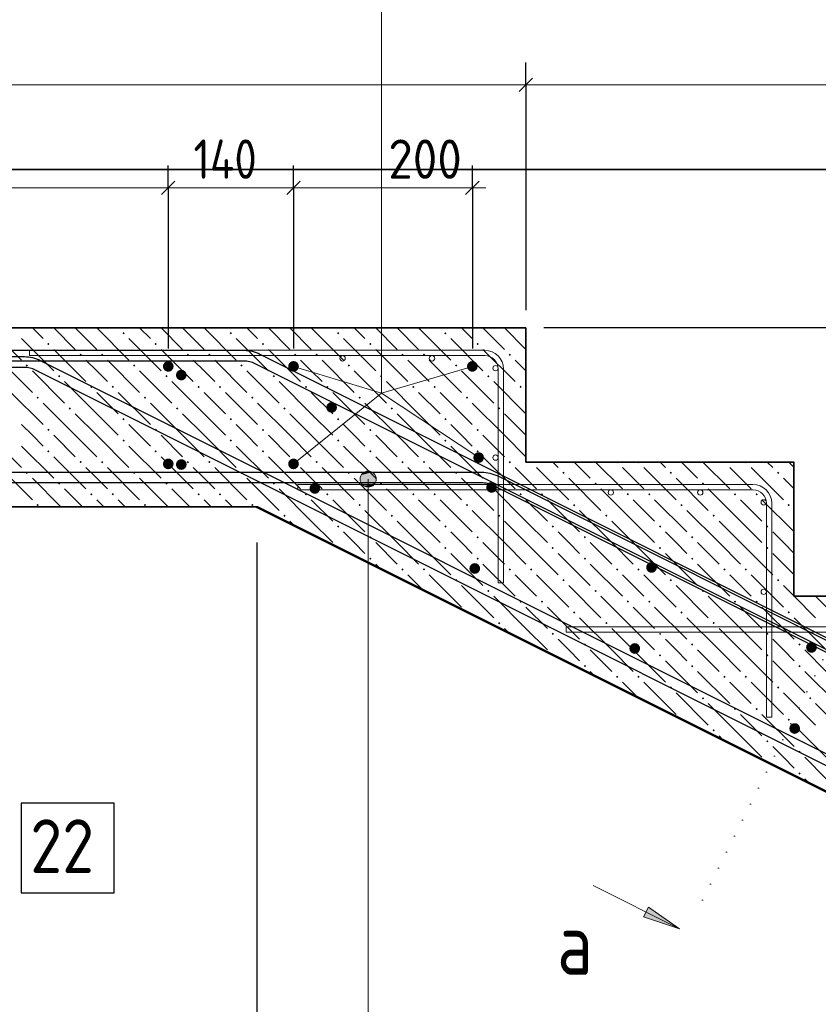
# Model space of a CAD drawing. Header units: millimetres. Extents: x -5 to 21000, y 0 to 14850.
# Tile 15 of 26: x 5964 to 8197, y 10313 to 13064. Entities that reach past the tile are written whole.
import ezdxf

# ---------------------------------------------------------------- set-up
doc = ezdxf.new("R2010")
doc.units = ezdxf.units.MM
doc.linetypes.add('______9', pattern=[50, 0, -50])
for name, color, linetype, lineweight in [('Standard', 7, 'Continuous', 25), ('Лестница', 7, 'Continuous', 25), ('Обрамление П-обр. равн.', 7, 'Continuous', 25), ('Обрамление проемов стержнями', 7, 'Continuous', 25), ('Общий01', 7, 'Continuous', 13), ('Позиционная метка линия выноска', 7, 'Continuous', 13), ('Размерная линия_ общее', 7, 'Continuous', 13), ('Фоновоя арматура Х1', 7, 'Continuous', 25)]:
    doc.layers.add(name, color=color, linetype=linetype, lineweight=lineweight)
doc.layers.add('ЖБ Лестница', color=7, linetype='Continuous', lineweight=25, true_color=0xe0e0ff)
doc.styles.add('ISOCPEUR', font='txt')

msp = doc.modelspace()

# ---------------------------------------------------------------- hatches: boundary and pattern name
at = {"linetype": 'Continuous', "lineweight": 25, "transparency": 33554687}
for points in [[(6745, 12095.3), (6743.8, 12101.1), (6740.6, 12105.9), (6735.7, 12109.2), (6730, 12110.3), (6724.2, 12109.2), (6719.4, 12105.9), (6716.1, 12101.1), (6715, 12095.3), (6716.1, 12089.6), (6719.4, 12084.7), (6724.2, 12081.5), (6730, 12080.3), (6735.7, 12081.5), (6740.6, 12084.7), (6743.8, 12089.6)], [(7245, 12095.3), (7243.8, 12101.1), (7240.6, 12105.9), (7235.7, 12109.2), (7230, 12110.3), (7224.2, 12109.2), (7219.4, 12105.9), (7216.1, 12101.1), (7215, 12095.3), (7216.1, 12089.6), (7219.4, 12084.7), (7224.2, 12081.5), (7230, 12080.3), (7235.7, 12081.5), (7240.6, 12084.7), (7243.8, 12089.6)], [(6745, 11822.8), (6743.8, 11828.6), (6740.6, 11833.4), (6735.7, 11836.7), (6730, 11837.8), (6724.2, 11836.7), (6719.4, 11833.4), (6716.1, 11828.6), (6715, 11822.8), (6716.1, 11817.1), (6719.4, 11812.2), (6724.2, 11809), (6730, 11807.8), (6735.7, 11809), (6740.6, 11812.2), (6743.8, 11817.1)], [(7262.7, 11840.5), (7261.5, 11846.2), (7258.3, 11851.1), (7253.4, 11854.3), (7247.7, 11855.5), (7241.9, 11854.3), (7237.1, 11851.1), (7233.8, 11846.2), (7232.7, 11840.5), (7233.8, 11834.8), (7237.1, 11829.9), (7241.9, 11826.6), (7247.7, 11825.5), (7253.4, 11826.6), (7258.3, 11829.9), (7261.5, 11834.8)]]:
    msp.add_hatch(color=7, dxfattribs=at).paths.add_polyline_path(points)
at = {"layer": 'ЖБ Лестница', "linetype": 'Continuous', "lineweight": 18, "transparency": 33554687}
for points in [[(6251.5, 12187.8), (6254.7, 12191.1), (6258, 12187.8), (6254.7, 12184.6)], [(6551.5, 12187.8), (6554.7, 12191.1), (6558, 12187.8), (6554.7, 12184.6)], [(6851.5, 12187.8), (6854.7, 12191.1), (6858, 12187.8), (6854.7, 12184.6)], [(7151.5, 12187.8), (7154.7, 12191.1), (7158, 12187.8), (7154.7, 12184.6)], [(6041.5, 12157.8), (6044.7, 12161.1), (6048, 12157.8), (6044.7, 12154.6)], [(6341.5, 12157.8), (6344.7, 12161.1), (6348, 12157.8), (6344.7, 12154.6)], [(6641.5, 12157.8), (6644.7, 12161.1), (6648, 12157.8), (6644.7, 12154.6)], [(6941.5, 12157.8), (6944.7, 12161.1), (6948, 12157.8), (6944.7, 12154.6)], [(7241.5, 12157.8), (7244.7, 12161.1), (7248, 12157.8), (7244.7, 12154.6)], [(6131.5, 12127.8), (6134.7, 12131.1), (6138, 12127.8), (6134.7, 12124.6)], [(6191.5, 12127.8), (6194.7, 12131.1), (6198, 12127.8), (6194.7, 12124.6)], [(6431.5, 12127.8), (6434.7, 12131.1), (6438, 12127.8), (6434.7, 12124.6)], [(6491.5, 12127.8), (6494.7, 12131.1), (6498, 12127.8), (6494.7, 12124.6)], [(6731.5, 12127.8), (6734.7, 12131.1), (6738, 12127.8), (6734.7, 12124.6)], [(6791.5, 12127.8), (6794.7, 12131.1), (6798, 12127.8), (6794.7, 12124.6)], [(7031.5, 12127.8), (7034.7, 12131.1), (7038, 12127.8), (7034.7, 12124.6)], [(7091.5, 12127.8), (7094.7, 12131.1), (7098, 12127.8), (7094.7, 12124.6)], [(7331.5, 12127.8), (7334.7, 12131.1), (7338, 12127.8), (7334.7, 12124.6)], [(5981.5, 12097.8), (5984.7, 12101.1), (5988, 12097.8), (5984.7, 12094.6)], [(6281.5, 12097.8), (6284.7, 12101.1), (6288, 12097.8), (6284.7, 12094.6)], [(6581.5, 12097.8), (6584.7, 12101.1), (6588, 12097.8), (6584.7, 12094.6)], [(6881.5, 12097.8), (6884.7, 12101.1), (6888, 12097.8), (6884.7, 12094.6)], [(7181.5, 12097.8), (7184.7, 12101.1), (7188, 12097.8), (7184.7, 12094.6)], [(6071.5, 12067.8), (6074.7, 12071.1), (6078, 12067.8), (6074.7, 12064.6)], [(6371.5, 12067.8), (6374.7, 12071.1), (6378, 12067.8), (6374.7, 12064.6)], [(6671.5, 12067.8), (6674.7, 12071.1), (6678, 12067.8), (6674.7, 12064.6)], [(6971.5, 12067.8), (6974.7, 12071.1), (6978, 12067.8), (6974.7, 12064.6)], [(7271.5, 12067.8), (7274.7, 12071.1), (7278, 12067.8), (7274.7, 12064.6)], [(6161.5, 12037.8), (6164.7, 12041.1), (6168, 12037.8), (6164.7, 12034.6)], [(6221.5, 12037.8), (6224.7, 12041.1), (6228, 12037.8), (6224.7, 12034.6)], [(6461.5, 12037.8), (6464.7, 12041.1), (6468, 12037.8), (6464.7, 12034.6)], [(6521.5, 12037.8), (6524.7, 12041.1), (6528, 12037.8), (6524.7, 12034.6)], [(6761.5, 12037.8), (6764.7, 12041.1), (6768, 12037.8), (6764.7, 12034.6)], [(6821.5, 12037.8), (6824.7, 12041.1), (6828, 12037.8), (6824.7, 12034.6)], [(7061.5, 12037.8), (7064.7, 12041.1), (7068, 12037.8), (7064.7, 12034.6)], [(7121.5, 12037.8), (7124.7, 12041.1), (7128, 12037.8), (7124.7, 12034.6)], [(7361.5, 12037.8), (7364.7, 12041.1), (7368, 12037.8), (7364.7, 12034.6)], [(6011.5, 12007.8), (6014.7, 12011.1), (6018, 12007.8), (6014.7, 12004.6)], [(6311.5, 12007.8), (6314.7, 12011.1), (6318, 12007.8), (6314.7, 12004.6)], [(6611.5, 12007.8), (6614.7, 12011.1), (6618, 12007.8), (6614.7, 12004.6)], [(6911.5, 12007.8), (6914.7, 12011.1), (6918, 12007.8), (6914.7, 12004.6)], [(7211.5, 12007.8), (7214.7, 12011.1), (7218, 12007.8), (7214.7, 12004.6)], [(6101.5, 11977.8), (6104.7, 11981.1), (6108, 11977.8), (6104.7, 11974.6)], [(6401.5, 11977.8), (6404.7, 11981.1), (6408, 11977.8), (6404.7, 11974.6)], [(6701.5, 11977.8), (6704.7, 11981.1), (6708, 11977.8), (6704.7, 11974.6)], [(7001.5, 11977.8), (7004.7, 11981.1), (7008, 11977.8), (7004.7, 11974.6)], [(7301.5, 11977.8), (7304.7, 11981.1), (7308, 11977.8), (7304.7, 11974.6)], [(6251.5, 11947.8), (6254.7, 11951.1), (6258, 11947.8), (6254.7, 11944.6)], [(6551.5, 11947.8), (6554.7, 11951.1), (6558, 11947.8), (6554.7, 11944.6)], [(6851.5, 11947.8), (6854.7, 11951.1), (6858, 11947.8), (6854.7, 11944.6)], [(7151.5, 11947.8), (7154.7, 11951.1), (7158, 11947.8), (7154.7, 11944.6)], [(6041.5, 11917.8), (6044.7, 11921.1), (6048, 11917.8), (6044.7, 11914.6)], [(6341.5, 11917.8), (6344.7, 11921.1), (6348, 11917.8), (6344.7, 11914.6)], [(6641.5, 11917.8), (6644.7, 11921.1), (6648, 11917.8), (6644.7, 11914.6)], [(6941.5, 11917.8), (6944.7, 11921.1), (6948, 11917.8), (6944.7, 11914.6)], [(7241.5, 11917.8), (7244.7, 11921.1), (7248, 11917.8), (7244.7, 11914.6)], [(6251.5, 11887.8), (6254.7, 11891.1), (6258, 11887.8), (6254.7, 11884.6)], [(6551.5, 11887.8), (6554.7, 11891.1), (6558, 11887.8), (6554.7, 11884.6)], [(6851.5, 11887.8), (6854.7, 11891.1), (6858, 11887.8), (6854.7, 11884.6)], [(7151.5, 11887.8), (7154.7, 11891.1), (7158, 11887.8), (7154.7, 11884.6)], [(6041.5, 11857.8), (6044.7, 11861.1), (6048, 11857.8), (6044.7, 11854.6)], [(6341.5, 11857.8), (6344.7, 11861.1), (6348, 11857.8), (6344.7, 11854.6)], [(6641.5, 11857.8), (6644.7, 11861.1), (6648, 11857.8), (6644.7, 11854.6)], [(6941.5, 11857.8), (6944.7, 11861.1), (6948, 11857.8), (6944.7, 11854.6)], [(7241.5, 11857.8), (7244.7, 11861.1), (7248, 11857.8), (7244.7, 11854.6)], [(6131.5, 11827.8), (6134.7, 11831.1), (6138, 11827.8), (6134.7, 11824.6)], [(6191.5, 11827.8), (6194.7, 11831.1), (6198, 11827.8), (6194.7, 11824.6)], [(6431.5, 11827.8), (6434.7, 11831.1), (6438, 11827.8), (6434.7, 11824.6)], [(6491.5, 11827.8), (6494.7, 11831.1), (6498, 11827.8), (6494.7, 11824.6)], [(6731.5, 11827.8), (6734.7, 11831.1), (6738, 11827.8), (6734.7, 11824.6)], [(6791.5, 11827.8), (6794.7, 11831.1), (6798, 11827.8), (6794.7, 11824.6)], [(7031.5, 11827.8), (7034.7, 11831.1), (7038, 11827.8), (7034.7, 11824.6)], [(7091.5, 11827.8), (7094.7, 11831.1), (7098, 11827.8), (7094.7, 11824.6)], [(7331.5, 11827.8), (7334.7, 11831.1), (7338, 11827.8), (7334.7, 11824.6)], [(7391.5, 11827.8), (7398, 11827.8), (7394.7, 11824.6)], [(7631.5, 11827.8), (7638, 11827.8), (7634.7, 11824.6)], [(7691.5, 11827.8), (7698, 11827.8), (7694.7, 11824.6)], [(7931.5, 11827.8), (7938, 11827.8), (7934.7, 11824.6)], [(7991.5, 11827.8), (7998, 11827.8), (7994.7, 11824.6)], [(5981.5, 11797.8), (5984.7, 11801.1), (5988, 11797.8), (5984.7, 11794.6)], [(6281.5, 11797.8), (6284.7, 11801.1), (6288, 11797.8), (6284.7, 11794.6)], [(6581.5, 11797.8), (6584.7, 11801.1), (6588, 11797.8), (6584.7, 11794.6)], [(6881.5, 11797.8), (6884.7, 11801.1), (6888, 11797.8), (6884.7, 11794.6)], [(7181.5, 11797.8), (7184.7, 11801.1), (7188, 11797.8), (7184.7, 11794.6)], [(7481.5, 11797.8), (7484.7, 11801.1), (7488, 11797.8), (7484.7, 11794.6)], [(7781.5, 11797.8), (7784.7, 11801.1), (7788, 11797.8), (7784.7, 11794.6)], [(8081.5, 11797.8), (8084.7, 11801.1), (8088, 11797.8), (8084.7, 11794.6)], [(6071.5, 11767.8), (6074.7, 11771.1), (6078, 11767.8), (6074.7, 11764.6)], [(6371.5, 11767.8), (6374.7, 11771.1), (6378, 11767.8), (6374.7, 11764.6)], [(6671.5, 11767.8), (6674.7, 11771.1), (6678, 11767.8), (6674.7, 11764.6)], [(6971.5, 11767.8), (6974.7, 11771.1), (6978, 11767.8), (6974.7, 11764.6)], [(7271.5, 11767.8), (7274.7, 11771.1), (7278, 11767.8), (7274.7, 11764.6)], [(7571.5, 11767.8), (7574.7, 11771.1), (7578, 11767.8), (7574.7, 11764.6)], [(7871.5, 11767.8), (7874.7, 11771.1), (7878, 11767.8), (7874.7, 11764.6)], [(6161.5, 11737.8), (6164.7, 11741.1), (6168, 11737.8), (6164.7, 11734.6)], [(6221.5, 11737.8), (6224.7, 11741.1), (6228, 11737.8), (6224.7, 11734.6)], [(6461.5, 11737.8), (6464.7, 11741.1), (6468, 11737.8), (6464.7, 11734.6)], [(6521.5, 11737.8), (6524.7, 11741.1), (6528, 11737.8), (6524.7, 11734.6)], [(6761.5, 11737.8), (6764.7, 11741.1), (6768, 11737.8), (6764.7, 11734.6)], [(6821.5, 11737.8), (6824.7, 11741.1), (6828, 11737.8), (6824.7, 11734.6)], [(7061.5, 11737.8), (7064.7, 11741.1), (7068, 11737.8), (7064.7, 11734.6)], [(7121.5, 11737.8), (7124.7, 11741.1), (7128, 11737.8), (7124.7, 11734.6)], [(7361.5, 11737.8), (7364.7, 11741.1), (7368, 11737.8), (7364.7, 11734.6)], [(7421.5, 11737.8), (7424.7, 11741.1), (7428, 11737.8), (7424.7, 11734.6)], [(7661.5, 11737.8), (7664.7, 11741.1), (7668, 11737.8), (7664.7, 11734.6)], [(7721.5, 11737.8), (7724.7, 11741.1), (7728, 11737.8), (7724.7, 11734.6)], [(7961.5, 11737.8), (7964.7, 11741.1), (7968, 11737.8), (7964.7, 11734.6)], [(8021.5, 11737.8), (8024.7, 11741.1), (8028, 11737.8), (8024.7, 11734.6)], [(6011.5, 11707.8), (6014.7, 11711.1), (6018, 11707.8), (6014.7, 11704.6)], [(6311.5, 11707.8), (6314.7, 11711.1), (6318, 11707.8), (6314.7, 11704.6)], [(6611.5, 11707.8), (6614.7, 11711.1), (6618, 11707.8), (6614.7, 11704.6)], [(6911.5, 11707.8), (6914.7, 11711.1), (6918, 11707.8), (6914.7, 11704.6)], [(7211.5, 11707.8), (7214.7, 11711.1), (7218, 11707.8), (7214.7, 11704.6)], [(7511.5, 11707.8), (7514.7, 11711.1), (7518, 11707.8), (7514.7, 11704.6)], [(7811.5, 11707.8), (7814.7, 11711.1), (7818, 11707.8), (7814.7, 11704.6)], [(8111.5, 11707.8), (8114.7, 11711.1), (8118, 11707.8), (8114.7, 11704.6)], [(6701.5, 11677.8), (6704.7, 11681.1), (6708, 11677.8), (6704.7, 11674.6)], [(7001.5, 11677.8), (7004.7, 11681.1), (7008, 11677.8), (7004.7, 11674.6)], [(7301.5, 11677.8), (7304.7, 11681.1), (7308, 11677.8), (7304.7, 11674.6)], [(7601.5, 11677.8), (7604.7, 11681.1), (7608, 11677.8), (7604.7, 11674.6)], [(7901.5, 11677.8), (7904.7, 11681.1), (7908, 11677.8), (7904.7, 11674.6)], [(6851.5, 11647.8), (6854.7, 11651.1), (6858, 11647.8), (6854.7, 11644.6)], [(7151.5, 11647.8), (7154.7, 11651.1), (7158, 11647.8), (7154.7, 11644.6)], [(7451.5, 11647.8), (7454.7, 11651.1), (7458, 11647.8), (7454.7, 11644.6)], [(7751.5, 11647.8), (7754.7, 11651.1), (7758, 11647.8), (7754.7, 11644.6)], [(8051.5, 11647.8), (8054.7, 11651.1), (8058, 11647.8), (8054.7, 11644.6)], [(6941.5, 11617.8), (6944.7, 11621.1), (6948, 11617.8), (6944.7, 11614.6)], [(7241.5, 11617.8), (7244.7, 11621.1), (7248, 11617.8), (7244.7, 11614.6)], [(7541.5, 11617.8), (7544.7, 11621.1), (7548, 11617.8), (7544.7, 11614.6)], [(7841.5, 11617.8), (7844.7, 11621.1), (7848, 11617.8), (7844.7, 11614.6)], [(6854.2, 11590.6), (6854.7, 11591.1), (6856.2, 11589.6)], [(7151.5, 11587.8), (7154.7, 11591.1), (7158, 11587.8), (7154.7, 11584.6)], [(7451.5, 11587.8), (7454.7, 11591.1), (7458, 11587.8), (7454.7, 11584.6)], [(7751.5, 11587.8), (7754.7, 11591.1), (7758, 11587.8), (7754.7, 11584.6)], [(8051.5, 11587.8), (8054.7, 11591.1), (8058, 11587.8), (8054.7, 11584.6)], [(6941.5, 11557.8), (6944.7, 11561.1), (6948, 11557.8), (6944.7, 11554.6)], [(7241.5, 11557.8), (7244.7, 11561.1), (7248, 11557.8), (7244.7, 11554.6)], [(7541.5, 11557.8), (7544.7, 11561.1), (7548, 11557.8), (7544.7, 11554.6)], [(7841.5, 11557.8), (7844.7, 11561.1), (7848, 11557.8), (7844.7, 11554.6)], [(7031.5, 11527.8), (7034.7, 11531.1), (7038, 11527.8), (7034.7, 11524.6)], [(7091.5, 11527.8), (7094.7, 11531.1), (7098, 11527.8), (7094.7, 11524.6)], [(7331.5, 11527.8), (7334.7, 11531.1), (7338, 11527.8), (7334.7, 11524.6)], [(7391.5, 11527.8), (7394.7, 11531.1), (7398, 11527.8), (7394.7, 11524.6)], [(7631.5, 11527.8), (7634.7, 11531.1), (7638, 11527.8), (7634.7, 11524.6)], [(7691.5, 11527.8), (7694.7, 11531.1), (7698, 11527.8), (7694.7, 11524.6)], [(7931.5, 11527.8), (7934.7, 11531.1), (7938, 11527.8), (7934.7, 11524.6)], [(7991.5, 11527.8), (7994.7, 11531.1), (7998, 11527.8), (7994.7, 11524.6)], [(7181.5, 11497.8), (7184.7, 11501.1), (7188, 11497.8), (7184.7, 11494.6)], [(7481.5, 11497.8), (7484.7, 11501.1), (7488, 11497.8), (7484.7, 11494.6)], [(7781.5, 11497.8), (7784.7, 11501.1), (7788, 11497.8), (7784.7, 11494.6)], [(8081.5, 11497.8), (8084.7, 11501.1), (8088, 11497.8), (8084.7, 11494.6)], [(7271.5, 11467.8), (7274.7, 11471.1), (7278, 11467.8), (7274.7, 11464.6)], [(7571.5, 11467.8), (7574.7, 11471.1), (7578, 11467.8), (7574.7, 11464.6)], [(7871.5, 11467.8), (7874.7, 11471.1), (7878, 11467.8), (7874.7, 11464.6)], [(7361.5, 11437.8), (7364.7, 11441.1), (7368, 11437.8), (7364.7, 11434.6)], [(7421.5, 11437.8), (7424.7, 11441.1), (7428, 11437.8), (7424.7, 11434.6)], [(7661.5, 11437.8), (7664.7, 11441.1), (7668, 11437.8), (7664.7, 11434.6)], [(7721.5, 11437.8), (7724.7, 11441.1), (7728, 11437.8), (7724.7, 11434.6)], [(7961.5, 11437.8), (7964.7, 11441.1), (7968, 11437.8), (7964.7, 11434.6)], [(8021.5, 11437.8), (8024.7, 11441.1), (8028, 11437.8), (8024.7, 11434.6)], [(7214.2, 11410.6), (7214.7, 11411.1), (7216.2, 11409.6)], [(7511.5, 11407.8), (7514.7, 11411.1), (7518, 11407.8), (7514.7, 11404.6)], [(7811.5, 11407.8), (7814.7, 11411.1), (7818, 11407.8), (7814.7, 11404.6)], [(8111.5, 11407.8), (8114.7, 11411.1), (8118, 11407.8), (8114.7, 11404.6)], [(7301.5, 11377.8), (7304.7, 11381.1), (7308, 11377.8), (7304.7, 11374.6)], [(7601.5, 11377.8), (7604.7, 11381.1), (7608, 11377.8), (7604.7, 11374.6)], [(7901.5, 11377.8), (7904.7, 11381.1), (7908, 11377.8), (7904.7, 11374.6)], [(7451.5, 11347.8), (7454.7, 11351.1), (7458, 11347.8), (7454.7, 11344.6)], [(7751.5, 11347.8), (7754.7, 11351.1), (7758, 11347.8), (7754.7, 11344.6)], [(8051.5, 11347.8), (8054.7, 11351.1), (8058, 11347.8), (8054.7, 11344.6)], [(7541.5, 11317.8), (7544.7, 11321.1), (7548, 11317.8), (7544.7, 11314.6)], [(7841.5, 11317.8), (7844.7, 11321.1), (7848, 11317.8), (7844.7, 11314.6)], [(8141.5, 11317.8), (8144.7, 11321.1), (8148, 11317.8), (8144.7, 11314.6)], [(7454.2, 11290.6), (7454.7, 11291.1), (7456.2, 11289.6)], [(7751.5, 11287.8), (7754.7, 11291.1), (7758, 11287.8), (7754.7, 11284.6)], [(8051.5, 11287.8), (8054.7, 11291.1), (8058, 11287.8), (8054.7, 11284.6)], [(7541.5, 11257.8), (7544.7, 11261.1), (7548, 11257.8), (7544.7, 11254.6)], [(7841.5, 11257.8), (7844.7, 11261.1), (7848, 11257.8), (7844.7, 11254.6)], [(8141.5, 11257.8), (8144.7, 11261.1), (8148, 11257.8), (8144.7, 11254.6)], [(7631.5, 11227.8), (7634.7, 11231.1), (7638, 11227.8), (7634.7, 11224.6)], [(7691.5, 11227.8), (7694.7, 11231.1), (7698, 11227.8), (7694.7, 11224.6)], [(7931.5, 11227.8), (7934.7, 11231.1), (7938, 11227.8), (7934.7, 11224.6)], [(7991.5, 11227.8), (7994.7, 11231.1), (7998, 11227.8), (7994.7, 11224.6)], [(7781.5, 11197.8), (7784.7, 11201.1), (7788, 11197.8), (7784.7, 11194.6)], [(8081.5, 11197.8), (8084.7, 11201.1), (8088, 11197.8), (8084.7, 11194.6)], [(7871.5, 11167.8), (7874.7, 11171.1), (7878, 11167.8), (7874.7, 11164.6)], [(8171.5, 11167.8), (8174.7, 11171.1), (8178, 11167.8), (8174.7, 11164.6)], [(7961.5, 11137.8), (7964.7, 11141.1), (7968, 11137.8), (7964.7, 11134.6)], [(8021.5, 11137.8), (8024.7, 11141.1), (8028, 11137.8), (8024.7, 11134.6)], [(7814.2, 11110.6), (7814.7, 11111.1), (7816.2, 11109.6)], [(8111.5, 11107.8), (8114.7, 11111.1), (8118, 11107.8), (8114.7, 11104.6)], [(7901.5, 11077.8), (7904.7, 11081.1), (7908, 11077.8), (7904.7, 11074.6)], [(8051.5, 11047.8), (8054.7, 11051.1), (8058, 11047.8), (8054.7, 11044.6)], [(8141.5, 11017.8), (8144.7, 11021.1), (8148, 11017.8), (8144.7, 11014.6)], [(8054.2, 10990.6), (8054.7, 10991.1), (8056.2, 10989.6)], [(8141.5, 10957.8), (8144.7, 10961.1), (8148, 10957.8), (8144.7, 10954.6)]]:
    msp.add_hatch(color=7, dxfattribs=at).paths.add_polyline_path(points, flags=16)
at = {"layer": 'Общий01', "linetype": 'Continuous', "lineweight": 13, "transparency": 33554687}
msp.add_hatch(color=7, dxfattribs=at).paths.add_polyline_path([(7722.4, 10583.7), (7809.6, 10523.4), (7709, 10556.9)], flags=16)
at = {"layer": 'Позиционная метка линия выноска', "linetype": 'Continuous', "lineweight": 13, "transparency": 33554687}
for points in [[(6916.2, 11780.3), (6961.2, 11780.3), (6958, 11791.6)], [(6916.2, 11780.3), (6958, 11791.6), (6919.3, 11791.6)], [(6919.3, 11769.1), (6961.2, 11780.3), (6916.2, 11780.3)], [(6919.3, 11791.6), (6958, 11791.6), (6949.9, 11799.7)], [(6919.3, 11791.6), (6949.9, 11799.7), (6927.4, 11799.7)], [(6919.3, 11769.1), (6958, 11769.1), (6961.2, 11780.3)], [(6927.4, 11799.7), (6949.9, 11799.7), (6938.7, 11802.8)], [(6927.4, 11761), (6958, 11769.1), (6919.3, 11769.1)], [(6927.4, 11761), (6949.9, 11761), (6958, 11769.1)], [(6949.9, 11761), (6927.4, 11761), (6938.7, 11757.8)]]:
    msp.add_hatch(color=7, dxfattribs=at).paths.add_polyline_path(points)
at = {"layer": 'Фоновоя арматура Х1', "linetype": 'Continuous', "lineweight": 35, "transparency": 33554687}
for points in [[(6394.7, 12095.3), (6393.6, 12101.1), (6390.3, 12105.9), (6385.5, 12109.2), (6379.7, 12110.3), (6374, 12109.2), (6369.1, 12105.9), (6365.9, 12101.1), (6364.7, 12095.3), (6365.9, 12089.6), (6369.1, 12084.7), (6374, 12081.5), (6379.7, 12080.3), (6385.5, 12081.5), (6390.3, 12084.7), (6393.6, 12089.6)], [(6431.2, 12071.1), (6430.1, 12076.8), (6426.8, 12081.7), (6422, 12084.9), (6416.2, 12086.1), (6410.5, 12084.9), (6405.6, 12081.7), (6402.4, 12076.8), (6401.2, 12071.1), (6402.4, 12065.3), (6405.6, 12060.5), (6410.5, 12057.2), (6416.2, 12056.1), (6422, 12057.2), (6426.8, 12060.5), (6430.1, 12065.3)], [(6851.5, 11980.7), (6850.4, 11986.4), (6847.1, 11991.3), (6842.3, 11994.5), (6836.5, 11995.7), (6830.8, 11994.5), (6825.9, 11991.3), (6822.7, 11986.4), (6821.5, 11980.7), (6822.7, 11974.9), (6825.9, 11970.1), (6830.8, 11966.8), (6836.5, 11965.7), (6842.3, 11966.8), (6847.1, 11970.1), (6850.4, 11974.9)], [(6394.7, 11822.8), (6393.6, 11828.6), (6390.3, 11833.4), (6385.5, 11836.7), (6379.7, 11837.8), (6374, 11836.7), (6369.1, 11833.4), (6365.9, 11828.6), (6364.7, 11822.8), (6365.9, 11817.1), (6369.1, 11812.2), (6374, 11809), (6379.7, 11807.8), (6385.5, 11809), (6390.3, 11812.2), (6393.6, 11817.1)], [(6431.2, 11821.1), (6430.1, 11826.8), (6426.8, 11831.7), (6422, 11834.9), (6416.2, 11836.1), (6410.5, 11834.9), (6405.6, 11831.7), (6402.4, 11826.8), (6401.2, 11821.1), (6402.4, 11815.3), (6405.6, 11810.5), (6410.5, 11807.2), (6416.2, 11806.1), (6422, 11807.2), (6426.8, 11810.5), (6430.1, 11815.3)], [(6804.6, 11754.2), (6803.4, 11759.9), (6800.2, 11764.8), (6795.3, 11768), (6789.6, 11769.1), (6783.8, 11768), (6779, 11764.8), (6775.7, 11759.9), (6774.6, 11754.2), (6775.7, 11748.4), (6779, 11743.5), (6783.8, 11740.3), (6789.6, 11739.2), (6795.3, 11740.3), (6800.2, 11743.5), (6803.4, 11748.4)], [(7298.7, 11757.1), (7297.6, 11762.8), (7294.3, 11767.7), (7289.5, 11770.9), (7283.7, 11772.1), (7278, 11770.9), (7273.1, 11767.7), (7269.9, 11762.8), (7268.7, 11757.1), (7269.9, 11751.3), (7273.1, 11746.5), (7278, 11743.2), (7283.7, 11742.1), (7289.5, 11743.2), (7294.3, 11746.5), (7297.6, 11751.3)], [(7251.8, 11530.5), (7250.6, 11536.3), (7247.4, 11541.1), (7242.5, 11544.4), (7236.8, 11545.5), (7231, 11544.4), (7226.2, 11541.1), (7222.9, 11536.3), (7221.8, 11530.5), (7222.9, 11524.8), (7226.2, 11519.9), (7231, 11516.7), (7236.8, 11515.5), (7242.5, 11516.7), (7247.4, 11519.9), (7250.6, 11524.8)], [(7746, 11533.5), (7744.8, 11539.2), (7741.6, 11544.1), (7736.7, 11547.3), (7731, 11548.5), (7725.2, 11547.3), (7720.3, 11544.1), (7717.1, 11539.2), (7716, 11533.5), (7717.1, 11527.7), (7720.3, 11522.9), (7725.2, 11519.6), (7731, 11518.5), (7736.7, 11519.6), (7741.6, 11522.9), (7744.8, 11527.7)], [(7699, 11306.9), (7697.9, 11312.7), (7694.6, 11317.5), (7689.7, 11320.8), (7684, 11321.9), (7678.3, 11320.8), (7673.4, 11317.5), (7670.1, 11312.7), (7669, 11306.9), (7670.1, 11301.2), (7673.4, 11296.3), (7678.3, 11293.1), (7684, 11291.9), (7689.7, 11293.1), (7694.6, 11296.3), (7697.9, 11301.2)], [(8193.2, 11309.9), (8192, 11315.6), (8188.8, 11320.5), (8183.9, 11323.7), (8178.2, 11324.9), (8172.4, 11323.7), (8167.6, 11320.5), (8164.3, 11315.6), (8163.2, 11309.9), (8164.3, 11304.1), (8167.6, 11299.2), (8172.4, 11296), (8178.2, 11294.9), (8183.9, 11296), (8188.8, 11299.2), (8192, 11304.1)], [(8146.2, 11083.3), (8145.1, 11089.1), (8141.8, 11093.9), (8137, 11097.2), (8131.2, 11098.3), (8125.5, 11097.2), (8120.6, 11093.9), (8117.4, 11089.1), (8116.2, 11083.3), (8117.4, 11077.6), (8120.6, 11072.7), (8125.5, 11069.5), (8131.2, 11068.3), (8137, 11069.5), (8141.8, 11072.7), (8145.1, 11077.6)]]:
    msp.add_hatch(color=7, dxfattribs=at).paths.add_polyline_path(points)

# ---------------------------------------------------------------- linework, layer by layer
at = {"color": 7, "linetype": 'Continuous', "lineweight": 25, "transparency": 33554687}
for points in [[(3354.7, 12140.3), (6591.7, 12140.3), (6597.3, 12140.1), (6603, 12139.5), (6608.7, 12138.7), (6614.3, 12137.5), (6619.9, 12136), (6625.3, 12134.3), (6630.7, 12132.2), (6635.8, 12129.9), (13328.5, 8783.5), (13315.1, 8756.7), (6623, 12102.8), (6619.1, 12104.5), (6615.3, 12106), (6611.4, 12107.3), (6607.4, 12108.3), (6603.4, 12109.1), (6599.4, 12109.7), (6595.2, 12110.1), (6591, 12110.3), (3354.7, 12110.3), (3354.7, 12140.3)], [(12792.1, 8693.5), (6009, 12085.1), (6005.1, 12086.8), (6001.3, 12088.3), (5997.4, 12089.6), (5993.4, 12090.6), (5989.4, 12091.5), (5985.3, 12092.1), (5981.2, 12092.5), (5977, 12092.6), (4747.4, 12092.6), (4747.4, 12122.6), (5977.7, 12122.6), (5983.3, 12122.4), (5989, 12121.9), (5994.7, 12121), (6000.3, 12119.8), (6005.9, 12118.4), (6011.3, 12116.6), (6016.7, 12114.5), (6021.8, 12112.2), (12805.5, 8720.3), (12792.1, 8693.5)]]:
    msp.add_lwpolyline(points, dxfattribs=at)
at = {"layer": 'Standard', "color": 254, "linetype": 'Continuous', "lineweight": 35, "true_color": 0xc4c4ff, "transparency": 33554687}
msp.add_lwpolyline([(2523.3, 6110.3), (14114.3, 6110.3), (14114.3, 12645.5), (2523.3, 12645.5), (2523.3, 6110.3)], dxfattribs=at)
at = {"layer": 'ЖБ Лестница', "color": 7, "linetype": 'Continuous', "lineweight": 35, "transparency": 33554687}
for p, q in [((7379.3, 12202.8), (3754.7, 12202.8)), ((7379.3, 11827.8), (7379.3, 12202.8)), ((8129.3, 11827.8), (7379.3, 11827.8)), ((8129.3, 11452.8), (8129.3, 11827.8)), ((3754.7, 11702.8), (6629.3, 11702.8)), ((6629.3, 11702.8), (12629.3, 8702.8)), ((8879.3, 11452.8), (8129.3, 11452.8))]:
    msp.add_line(p, q, dxfattribs=at)
at = {"layer": 'ЖБ Лестница', "color": 9, "linetype": 'Continuous', "lineweight": 18, "true_color": 0xc7c7c7, "transparency": 33554687}
for p, q in [((5879.7, 12202.8), (5969.7, 12112.8)), ((5999.7, 12202.8), (5999.7, 12202.8)), ((6029.7, 12172.8), (5999.7, 12202.8)), ((6059.7, 12202.8), (6119.7, 12142.8)), ((6119.7, 12202.8), (6119.7, 12202.8)), ((6119.7, 12202.8), (6179.7, 12142.8)), ((6179.7, 12202.8), (6269.7, 12112.8)), ((6179.7, 12202.8), (6179.7, 12202.8)), ((6239.7, 12202.8), (6239.7, 12202.8)), ((6299.7, 12202.8), (6299.7, 12202.8)), ((6329.7, 12172.8), (6299.7, 12202.8)), ((6359.7, 12202.8), (6419.7, 12142.8)), ((6419.7, 12202.8), (6419.7, 12202.8)), ((6419.7, 12202.8), (6479.7, 12142.8)), ((6479.7, 12202.8), (6569.7, 12112.8)), ((6479.7, 12202.8), (6479.7, 12202.8)), ((6539.7, 12202.8), (6539.7, 12202.8)), ((6599.7, 12202.8), (6599.7, 12202.8)), ((6629.7, 12172.8), (6599.7, 12202.8)), ((6659.7, 12202.8), (6719.7, 12142.8)), ((6719.7, 12202.8), (6719.7, 12202.8)), ((6719.7, 12202.8), (6779.7, 12142.8)), ((6779.7, 12202.8), (6869.7, 12112.8)), ((6779.7, 12202.8), (6779.7, 12202.8)), ((6839.7, 12202.8), (6839.7, 12202.8)), ((6899.7, 12202.8), (6899.7, 12202.8)), ((6929.7, 12172.8), (6899.7, 12202.8)), ((6959.7, 12202.8), (7019.7, 12142.8)), ((7019.7, 12202.8), (7019.7, 12202.8)), ((7019.7, 12202.8), (7079.7, 12142.8)), ((7079.7, 12202.8), (7169.7, 12112.8)), ((7079.7, 12202.8), (7079.7, 12202.8)), ((7139.7, 12202.8), (7139.7, 12202.8)), ((7199.7, 12202.8), (7199.7, 12202.8)), ((7229.7, 12172.8), (7199.7, 12202.8)), ((7259.7, 12202.8), (7319.7, 12142.8)), ((7319.7, 12202.8), (7319.7, 12202.8)), ((7319.7, 12202.8), (7379.7, 12142.8)), ((7379.7, 12202.8), (7379.7, 12202.8)), ((5969.7, 12172.8), (6059.7, 12082.8)), ((6269.7, 12172.8), (6359.7, 12082.8)), ((6569.7, 12172.8), (6659.7, 12082.8)), ((6869.7, 12172.8), (6959.7, 12082.8)), ((7169.7, 12172.8), (7259.7, 12082.8)), ((6059.7, 12142.8), (6149.7, 12052.8)), ((6359.7, 12142.8), (6449.7, 12052.8)), ((6659.7, 12142.8), (6749.7, 12052.8)), ((6959.7, 12142.8), (7049.7, 12052.8)), ((7259.7, 12142.8), (7349.7, 12052.8)), ((5909.7, 12112.8), (5999.7, 12022.8)), ((6179.7, 12082.8), (6149.7, 12112.8)), ((6209.7, 12112.8), (6299.7, 12022.8)), ((6479.7, 12082.8), (6449.7, 12112.8)), ((6509.7, 12112.8), (6599.7, 12022.8)), ((6779.7, 12082.8), (6749.7, 12112.8)), ((6809.7, 12112.8), (6899.7, 12022.8)), ((7079.7, 12082.8), (7049.7, 12112.8)), ((7109.7, 12112.8), (7199.7, 12022.8)), ((7379.7, 12082.8), (7349.7, 12112.8)), ((5999.7, 12082.8), (6089.7, 11992.8)), ((6209.7, 12052.8), (6179.7, 12082.8)), ((6299.7, 12082.8), (6389.7, 11992.8)), ((6509.7, 12052.8), (6479.7, 12082.8)), ((6599.7, 12082.8), (6689.7, 11992.8)), ((6809.7, 12052.8), (6779.7, 12082.8)), ((6899.7, 12082.8), (6989.7, 11992.8)), ((7109.7, 12052.8), (7079.7, 12082.8)), ((7199.7, 12082.8), (7289.7, 11992.8)), ((6179.7, 11962.8), (6089.7, 12052.8)), ((6479.7, 11962.8), (6389.7, 12052.8)), ((6779.7, 11962.8), (6689.7, 12052.8)), ((7079.7, 11962.8), (6989.7, 12052.8)), ((7379.7, 11962.8), (7289.7, 12052.8)), ((5939.7, 12022.8), (6029.7, 11932.8)), ((6179.7, 12022.8), (6239.7, 11962.8)), ((6239.7, 12022.8), (6329.7, 11932.8)), ((6479.7, 12022.8), (6539.7, 11962.8)), ((6539.7, 12022.8), (6629.7, 11932.8)), ((6779.7, 12022.8), (6839.7, 11962.8)), ((6839.7, 12022.8), (6929.7, 11932.8)), ((7079.7, 12022.8), (7139.7, 11962.8)), ((7139.7, 12022.8), (7229.7, 11932.8)), ((6119.7, 11902.8), (6029.7, 11992.8)), ((6419.7, 11902.8), (6329.7, 11992.8)), ((6719.7, 11902.8), (6629.7, 11992.8)), ((7019.7, 11902.8), (6929.7, 11992.8)), ((7319.7, 11902.8), (7229.7, 11992.8)), ((6119.7, 11962.8), (6179.7, 11902.8)), ((6179.7, 11962.8), (6239.7, 11902.8)), ((6419.7, 11962.8), (6479.7, 11902.8)), ((6479.7, 11962.8), (6539.7, 11902.8)), ((6719.7, 11962.8), (6779.7, 11902.8)), ((6779.7, 11962.8), (6839.7, 11902.8)), ((7019.7, 11962.8), (7079.7, 11902.8)), ((7079.7, 11962.8), (7139.7, 11902.8)), ((7319.7, 11962.8), (7379.7, 11902.8)), ((5999.7, 11902.8), (5969.7, 11932.8)), ((6299.7, 11902.8), (6269.7, 11932.8)), ((6599.7, 11902.8), (6569.7, 11932.8)), ((6899.7, 11902.8), (6869.7, 11932.8)), ((7199.7, 11902.8), (7169.7, 11932.8)), ((5879.7, 11902.8), (5969.7, 11812.8)), ((6029.7, 11872.8), (5999.7, 11902.8)), ((6059.7, 11902.8), (6119.7, 11842.8)), ((6119.7, 11902.8), (6179.7, 11842.8)), ((6179.7, 11902.8), (6269.7, 11812.8)), ((6329.7, 11872.8), (6299.7, 11902.8)), ((6359.7, 11902.8), (6419.7, 11842.8)), ((6419.7, 11902.8), (6479.7, 11842.8)), ((6479.7, 11902.8), (6569.7, 11812.8)), ((6629.7, 11872.8), (6599.7, 11902.8)), ((6659.7, 11902.8), (6719.7, 11842.8)), ((6719.7, 11902.8), (6779.7, 11842.8)), ((6779.7, 11902.8), (6869.7, 11812.8)), ((6929.7, 11872.8), (6899.7, 11902.8)), ((6959.7, 11902.8), (7019.7, 11842.8)), ((7019.7, 11902.8), (7079.7, 11842.8)), ((7079.7, 11902.8), (7169.7, 11812.8)), ((7229.7, 11872.8), (7199.7, 11902.8)), ((7259.7, 11902.8), (7319.7, 11842.8)), ((7319.7, 11902.8), (7379.7, 11842.8)), ((7379.7, 11902.8), (7379.7, 11902.8)), ((5969.7, 11872.8), (6059.7, 11782.8)), ((6269.7, 11872.8), (6359.7, 11782.8)), ((6569.7, 11872.8), (6659.7, 11782.8)), ((6869.7, 11872.8), (6959.7, 11782.8)), ((7169.7, 11872.8), (7259.7, 11782.8)), ((6059.7, 11842.8), (6149.7, 11752.8)), ((6359.7, 11842.8), (6449.7, 11752.8)), ((6659.7, 11842.8), (6749.7, 11752.8)), ((6959.7, 11842.8), (7049.7, 11752.8)), ((7259.7, 11842.8), (7349.7, 11752.8)), ((5909.7, 11812.8), (5999.7, 11722.8)), ((6179.7, 11782.8), (6149.7, 11812.8)), ((6209.7, 11812.8), (6299.7, 11722.8)), ((6479.7, 11782.8), (6449.7, 11812.8)), ((6509.7, 11812.8), (6599.7, 11722.8)), ((6779.7, 11782.8), (6749.7, 11812.8)), ((6809.7, 11812.8), (6899.7, 11722.8)), ((7079.7, 11782.8), (7049.7, 11812.8)), ((7109.7, 11812.8), (7199.7, 11722.8)), ((7379.7, 11782.8), (7349.7, 11812.8)), ((7409.7, 11812.8), (7499.7, 11722.8)), ((7454.7, 11827.8), (7469.7, 11812.8)), ((7514.7, 11827.8), (7559.7, 11782.8)), ((7574.7, 11827.8), (7649.7, 11752.8)), ((7679.7, 11782.8), (7649.7, 11812.8)), ((7709.7, 11812.8), (7799.7, 11722.8)), ((7754.7, 11827.8), (7769.7, 11812.8)), ((7814.7, 11827.8), (7859.7, 11782.8)), ((7874.7, 11827.8), (7949.7, 11752.8)), ((7979.7, 11782.8), (7949.7, 11812.8)), ((8009.7, 11812.8), (8099.7, 11722.8)), ((8054.7, 11827.8), (8069.7, 11812.8)), ((8114.7, 11827.8), (8129.7, 11812.8)), ((5999.7, 11782.8), (6079.7, 11702.8)), ((6209.7, 11752.8), (6179.7, 11782.8)), ((6299.7, 11782.8), (6379.7, 11702.8)), ((6509.7, 11752.8), (6479.7, 11782.8)), ((6599.7, 11782.8), (6689.7, 11692.8)), ((6809.7, 11752.8), (6779.7, 11782.8)), ((6899.7, 11782.8), (6989.7, 11692.8)), ((7109.7, 11752.8), (7079.7, 11782.8)), ((7199.7, 11782.8), (7289.7, 11692.8)), ((7409.7, 11752.8), (7379.7, 11782.8)), ((7499.7, 11782.8), (7589.7, 11692.8)), ((7709.7, 11752.8), (7679.7, 11782.8)), ((7799.7, 11782.8), (7889.7, 11692.8)), ((8009.7, 11752.8), (7979.7, 11782.8)), ((8099.7, 11782.8), (8129.7, 11752.8)), ((6139.7, 11702.8), (6089.7, 11752.8)), ((6439.7, 11702.8), (6389.7, 11752.8)), ((6779.7, 11662.8), (6689.7, 11752.8)), ((7079.7, 11662.8), (6989.7, 11752.8)), ((7379.7, 11662.8), (7289.7, 11752.8)), ((7679.7, 11662.8), (7589.7, 11752.8)), ((7979.7, 11662.8), (7889.7, 11752.8)), ((6179.7, 11722.8), (6199.7, 11702.8)), ((6239.7, 11722.8), (6259.7, 11702.8)), ((6479.7, 11722.8), (6499.7, 11702.8)), ((6539.7, 11722.8), (6559.7, 11702.8)), ((6779.7, 11722.8), (6839.7, 11662.8)), ((6839.7, 11722.8), (6929.7, 11632.8)), ((7079.7, 11722.8), (7139.7, 11662.8)), ((7139.7, 11722.8), (7229.7, 11632.8)), ((7379.7, 11722.8), (7439.7, 11662.8)), ((7439.7, 11722.8), (7529.7, 11632.8)), ((7679.7, 11722.8), (7739.7, 11662.8)), ((7739.7, 11722.8), (7829.7, 11632.8)), ((7979.7, 11722.8), (8039.7, 11662.8)), ((8039.7, 11722.8), (8129.7, 11632.8)), ((7019.7, 11602.8), (6929.7, 11692.8)), ((7319.7, 11602.8), (7229.7, 11692.8)), ((7619.7, 11602.8), (7529.7, 11692.8)), ((7919.7, 11602.8), (7829.7, 11692.8)), ((8129.7, 11692.8), (8129.7, 11692.8)), ((6719.7, 11662.8), (6729.8, 11652.8)), ((6779.7, 11662.8), (6839.7, 11602.8)), ((7019.7, 11662.8), (7079.7, 11602.8)), ((7079.7, 11662.8), (7139.7, 11602.8)), ((7319.7, 11662.8), (7379.7, 11602.8)), ((7379.7, 11662.8), (7439.7, 11602.8)), ((7619.7, 11662.8), (7679.7, 11602.8)), ((7679.7, 11662.8), (7739.7, 11602.8)), ((7919.7, 11662.8), (7979.7, 11602.8)), ((7979.7, 11662.8), (8039.7, 11602.8)), ((6899.7, 11602.8), (6869.7, 11632.8)), ((7199.7, 11602.8), (7169.7, 11632.8)), ((7499.7, 11602.8), (7469.7, 11632.8)), ((7799.7, 11602.8), (7769.7, 11632.8)), ((8099.7, 11602.8), (8069.7, 11632.8)), ((6929.7, 11572.8), (6899.7, 11602.8)), ((6959.7, 11602.8), (7019.7, 11542.8)), ((7019.7, 11602.8), (7079.7, 11542.8)), ((7079.7, 11602.8), (7169.7, 11512.8)), ((7229.7, 11572.8), (7199.7, 11602.8)), ((7259.7, 11602.8), (7319.7, 11542.8)), ((7319.7, 11602.8), (7379.7, 11542.8)), ((7379.7, 11602.8), (7469.7, 11512.8)), ((7529.7, 11572.8), (7499.7, 11602.8)), ((7559.7, 11602.8), (7619.7, 11542.8)), ((7619.7, 11602.8), (7679.7, 11542.8)), ((7679.7, 11602.8), (7769.7, 11512.8)), ((7829.7, 11572.8), (7799.7, 11602.8)), ((7859.7, 11602.8), (7919.7, 11542.8)), ((7919.7, 11602.8), (7979.7, 11542.8)), ((7979.7, 11602.8), (8069.7, 11512.8)), ((8129.7, 11572.8), (8099.7, 11602.8)), ((7169.7, 11572.8), (7259.7, 11482.8)), ((7469.7, 11572.8), (7559.7, 11482.8)), ((7769.7, 11572.8), (7859.7, 11482.8)), ((8069.7, 11572.8), (8129.7, 11512.8)), ((6959.7, 11542.8), (6969.7, 11532.8)), ((7259.7, 11542.8), (7349.7, 11452.8)), ((7559.7, 11542.8), (7649.7, 11452.8)), ((7859.7, 11542.8), (7949.7, 11452.8)), ((7079.7, 11482.8), (7049.7, 11512.8)), ((7109.7, 11512.8), (7199.7, 11422.8)), ((7379.7, 11482.8), (7349.7, 11512.8)), ((7409.7, 11512.8), (7499.7, 11422.8)), ((7679.7, 11482.8), (7649.7, 11512.8)), ((7709.7, 11512.8), (7799.7, 11422.8)), ((7979.7, 11482.8), (7949.7, 11512.8)), ((8009.7, 11512.8), (8099.7, 11422.8)), ((7089.7, 11472.8), (7079.7, 11482.8)), ((7199.7, 11482.8), (7289.7, 11392.8)), ((7409.7, 11452.8), (7379.7, 11482.8)), ((7499.7, 11482.8), (7589.7, 11392.8)), ((7709.7, 11452.8), (7679.7, 11482.8)), ((7799.7, 11482.8), (7889.7, 11392.8)), ((8009.7, 11452.8), (7979.7, 11482.8)), ((7379.7, 11362.8), (7289.7, 11452.8)), ((7679.7, 11362.8), (7589.7, 11452.8)), ((7979.7, 11362.8), (7889.7, 11452.8)), ((8279.7, 11362.8), (8189.7, 11452.8)), ((7379.7, 11422.8), (7439.7, 11362.8)), ((7439.7, 11422.8), (7529.7, 11332.8)), ((7679.7, 11422.8), (7739.7, 11362.8)), ((7739.7, 11422.8), (7829.7, 11332.8)), ((7979.7, 11422.8), (8039.7, 11362.8)), ((8039.7, 11422.8), (8129.7, 11332.8)), ((7619.7, 11302.8), (7529.7, 11392.8)), ((7919.7, 11302.8), (7829.7, 11392.8)), ((8219.7, 11302.8), (8129.7, 11392.8)), ((7319.7, 11362.8), (7329.8, 11352.8)), ((7379.7, 11362.8), (7439.7, 11302.8)), ((7619.7, 11362.8), (7679.7, 11302.8)), ((7679.7, 11362.8), (7739.7, 11302.8)), ((7919.7, 11362.8), (7979.7, 11302.8)), ((7979.7, 11362.8), (8039.7, 11302.8)), ((7499.7, 11302.8), (7469.7, 11332.8)), ((7799.7, 11302.8), (7769.7, 11332.8)), ((8099.7, 11302.8), (8069.7, 11332.8)), ((7529.7, 11272.8), (7499.7, 11302.8)), ((7559.7, 11302.8), (7619.7, 11242.8)), ((7619.7, 11302.8), (7679.7, 11242.8)), ((7679.7, 11302.8), (7769.7, 11212.8)), ((7829.7, 11272.8), (7799.7, 11302.8)), ((7859.7, 11302.8), (7919.7, 11242.8)), ((7919.7, 11302.8), (7979.7, 11242.8)), ((7979.7, 11302.8), (8069.7, 11212.8)), ((8129.7, 11272.8), (8099.7, 11302.8)), ((8159.7, 11302.8), (8219.7, 11242.8)), ((7769.7, 11272.8), (7859.7, 11182.8)), ((8069.7, 11272.8), (8159.7, 11182.8)), ((7559.7, 11242.8), (7569.7, 11232.8)), ((7859.7, 11242.8), (7949.7, 11152.8)), ((8159.7, 11242.8), (8249.7, 11152.8)), ((7679.7, 11182.8), (7649.7, 11212.8)), ((7709.7, 11212.8), (7799.7, 11122.8)), ((7979.7, 11182.8), (7949.7, 11212.8)), ((8009.7, 11212.8), (8099.7, 11122.8)), ((7689.7, 11172.8), (7679.7, 11182.8)), ((7799.7, 11182.8), (7889.7, 11092.8)), ((8009.7, 11152.8), (7979.7, 11182.8)), ((8099.7, 11182.8), (8189.7, 11092.8)), ((7979.7, 11062.8), (7889.7, 11152.8)), ((8279.7, 11062.8), (8189.7, 11152.8)), ((7979.7, 11122.8), (8039.7, 11062.8)), ((8039.7, 11122.8), (8129.7, 11032.8)), ((8219.7, 11002.8), (8129.7, 11092.8)), ((7919.7, 11062.8), (7929.8, 11052.8)), ((7979.7, 11062.8), (8039.7, 11002.8)), ((8099.7, 11002.8), (8069.7, 11032.8)), ((8129.7, 10972.8), (8099.7, 11002.8)), ((8159.7, 11002.8), (8219.7, 10942.8)), ((8159.7, 10942.8), (8169.7, 10932.8))]:
    msp.add_line(p, q, dxfattribs=at)
msp.add_lwpolyline([(8099.7, 11482.8), (8129.7, 11452.8), (8129.7, 11452.8), (8189.7, 11392.8)], dxfattribs=at)
at = {"layer": 'Лестница', "color": 7, "linetype": 'Continuous', "lineweight": 25, "transparency": 33554687}
for p, q in [((7379.7, 12202.8), (3754.7, 12202.8)), ((7379.7, 11827.8), (7379.7, 12202.8)), ((8129.7, 11827.8), (7379.7, 11827.8)), ((8129.7, 11452.8), (8129.7, 11827.8)), ((3754.7, 11702.8), (6623.5, 11702.8)), ((6623.5, 11702.8), (12623.5, 8702.8)), ((8879.7, 11452.8), (8129.7, 11452.8))]:
    msp.add_line(p, q, dxfattribs=at)
at = {"layer": 'Обрамление П-обр. равн.', "color": 38, "linetype": 'Continuous', "lineweight": 25, "true_color": 0x5f1e0f, "transparency": 33554687}
msp.add_lwpolyline([(8395.7, 11208.2), (7288, 11762.1), (7284.2, 11763.8), (7280.3, 11765.3), (7276.4, 11766.6), (7272.4, 11767.6), (7268.4, 11768.5), (7264.3, 11769.1), (7260.2, 11769.5), (7256, 11769.6), (3367.2, 11769.6), (3367.2, 11799.6), (7256.7, 11799.6), (7262.3, 11799.4), (7268, 11798.9), (7273.7, 11798), (7279.3, 11796.8), (7284.9, 11795.4), (7290.3, 11793.6), (7295.7, 11791.5), (7300.8, 11789.2), (8409.2, 11235), (8395.7, 11208.2)], dxfattribs=at)
at = {"layer": 'Обрамление проемов стержнями', "color": 7, "linetype": 'Continuous', "lineweight": 13, "transparency": 33554687}
for p, q in [((5992.2, 12125.3), (5992.2, 12140.3)), ((7264.7, 12140.3), (5992.2, 12140.3)), ((7264.7, 12125.3), (5992.2, 12125.3)), ((7302.2, 12087.8), (7302.2, 11490.3)), ((7317.2, 12087.8), (7317.2, 11490.3)), ((6742.2, 11750.3), (6742.2, 11765.3)), ((8014.7, 11765.3), (6742.2, 11765.3)), ((8014.7, 11750.3), (6742.2, 11750.3)), ((8052.2, 11712.8), (8052.2, 11115.3)), ((8067.2, 11712.8), (8067.2, 11115.3)), ((7302.2, 11490.3), (7317.2, 11490.3)), ((7492.2, 11352.8), (7492.2, 11367.8)), ((8764.7, 11367.8), (7492.2, 11367.8)), ((8764.7, 11352.8), (7492.2, 11352.8)), ((8052.2, 11115.3), (8067.2, 11115.3))]:
    msp.add_line(p, q, dxfattribs=at)
at = {"layer": 'Обрамление проемов стержнями', "color": 7, "linetype": 'Continuous', "lineweight": 18, "transparency": 33554687}
for centre in [(6867.2, 12117.8), (7117.2, 12117.8), (7294.7, 12090.3), (7294.7, 11840.3), (7617.2, 11742.8), (7867.2, 11742.8), (8044.7, 11715.3), (8044.7, 11465.3)]:
    msp.add_circle(centre, 7.5, dxfattribs=at)
at = {"layer": 'Обрамление проемов стержнями', "color": 7, "linetype": 'Continuous', "lineweight": 13, "transparency": 33554687}
for centre, radius in [((7264.7, 12087.8), 52.5), ((7264.7, 12087.8), 37.5), ((8014.7, 11712.8), 52.5), ((8014.7, 11712.8), 37.5)]:
    msp.add_arc(centre, radius, 0, 90, dxfattribs=at)
at = {"layer": 'Общий01', "color": 7, "linetype": '______9', "lineweight": 13, "transparency": 33554687}
msp.add_line((7873.6, 10603.1), (8429.5, 11714.7), dxfattribs=at)
at = {"layer": 'Общий01', "color": 7, "linetype": 'Continuous', "lineweight": 13, "transparency": 33554687}
for p, q in [((7809.6, 10523.4), (7568.1, 10644.1)), ((7709, 10556.9), (7722.4, 10583.7)), ((7715.7, 10570.3), (7709, 10573.7)), ((7722.4, 10583.7), (7809.6, 10523.4)), ((7809.6, 10523.4), (7709, 10556.9)), ((7809.6, 10523.4), (7809.6, 10523.4)), ((7809.6, 10523.4), (7809.6, 10523.4)), ((7809.6, 10523.4), (7809.6, 10523.4))]:
    msp.add_line(p, q, dxfattribs=at)
at = {"layer": 'Позиционная метка линия выноска', "color": 7, "linetype": 'Continuous', "lineweight": 13, "transparency": 33554687}
for p, q in [((6916.2, 11780.3), (6916.2, 11780.3)), ((6938.7, 11802.8), (6938.7, 11802.8)), ((6961.2, 11780.3), (6961.2, 11780.3)), ((6938.7, 11757.8), (6938.7, 11757.8))]:
    msp.add_line(p, q, dxfattribs=at)
for points in [[(6975.9, 12020.7), (6975.9, 13345.7), (5852.9, 13345.7)], [(6730, 12095.3), (6975.9, 12020.7), (7230, 12095.3)], [(7247.7, 11840.5), (6975.9, 12020.7), (6730, 11822.8)], [(5213.7, 9650.8), (6938.7, 9650.8), (6938.7, 11780.3)]]:
    msp.add_lwpolyline(points, dxfattribs=at)
msp.add_circle((6938.7, 11780.3), 22.5, dxfattribs=at)
at = {"layer": 'Размерная линия_ общее', "color": 253, "linetype": 'Continuous', "lineweight": -3, "true_color": 0xa0a0a0, "transparency": 33554687}
for p, q in [((7379.7, 12881.9), (7379.7, 12944.4)), ((7379.7, 12881.9), (7379.7, 12819.4)), ((7379.7, 12881.9), (7379.7, 12252.8)), ((6379.7, 12594.5), (6379.7, 12657)), ((6730, 12594.5), (6730, 12657)), ((7230, 12594.5), (7230, 12657)), ((6379.7, 12594.5), (6379.7, 12532)), ((6379.7, 12594.5), (6379.7, 12145.3)), ((6730, 12594.5), (6730, 12532)), ((6730, 12594.5), (6730, 12145.3)), ((7230, 12594.5), (7230, 12532)), ((7230, 12594.5), (7230, 12145.3)), ((14187.8, 12202.8), (7429.7, 12202.8))]:
    msp.add_line(p, q, dxfattribs=at)
at = {"layer": 'Размерная линия_ общее', "color": 7, "linetype": 'Continuous', "lineweight": 13, "transparency": 33554687}
for p, q in [((3754.7, 12881.9), (7379.7, 12881.9)), ((7379.7, 12881.9), (13379.7, 12881.9)), ((3879.7, 12594.5), (6379.7, 12594.5)), ((6379.7, 12594.5), (6730, 12594.5)), ((6730, 12594.5), (7230, 12594.5)), ((7230, 12594.5), (7267.5, 12594.5))]:
    msp.add_line(p, q, dxfattribs=at)
at = {"layer": 'Размерная линия_ общее', "color": 7, "linetype": 'Continuous', "lineweight": 25, "transparency": 33554687}
for p, q in [((7361, 12863.2), (7398.5, 12900.7)), ((6361, 12575.7), (6398.5, 12613.2)), ((6711.2, 12575.7), (6748.7, 12613.2)), ((7211.2, 12575.7), (7248.7, 12613.2))]:
    msp.add_line(p, q, dxfattribs=at)
at = {"layer": 'Размерная линия_ общее', "color": 253, "linetype": 'Continuous', "lineweight": -3, "true_color": 0xa0a0a0, "transparency": 33554687}
msp.add_lwpolyline([(6628.5, 7116.5), (6628.5, 7125), (6628.5, 7125), (6628.5, 8376.6), (6628.5, 8376.6), (6628.5, 11602.8)], dxfattribs=at)
at = {"layer": 'Фоновоя арматура Х1', "color": 7, "linetype": 'Continuous', "lineweight": 25, "transparency": 33554687}
msp.add_lwpolyline([(5968.9, 10624.5), (6228.9, 10624.5), (6228.9, 10874.5), (5968.9, 10874.5), (5968.9, 10624.5)], dxfattribs=at)

# ---------------------------------------------------------------- texts
at = {"layer": 'Общий01', "color": 7, "linetype": 'Continuous', "lineweight": 35, "transparency": 33554687, "insert": (7467.3, 10395.1), "char_height": 175, "width": 209.903, "attachment_point": 7, "style": 'ISOCPEUR'}
msp.add_mtext('\\W0.80;а', dxfattribs=at)
at = {"layer": 'Размерная линия_ общее', "color": 7, "linetype": 'Continuous', "lineweight": 25, "transparency": 33554687, "char_height": 110, "attachment_point": 7, "style": 'ISOCPEUR'}
for s, insert, width in [('\\W0.83;140', (6450.4, 12619.5), 265.713), ('\\W0.91;200', (6995, 12619.5), 280.99)]:
    msp.add_mtext(s, dxfattribs=dict(at, insert=insert, width=width))
at = {"layer": 'Фоновоя арматура Х1', "color": 7, "linetype": 'Continuous', "lineweight": 13, "transparency": 33554687, "attachment_point": 7, "style": 'ISOCPEUR'}
for s, insert, char_height, width in [('\\W0.96;ø12 L=3250mm ', (4966.8, 10822.9), 110, 1075.265), ('\\W0.87;22', (5993.9, 10679.5), 150, 275.406)]:
    msp.add_mtext(s, dxfattribs=dict(at, insert=insert, char_height=char_height, width=width))

doc.saveas('drawing.dxf')
